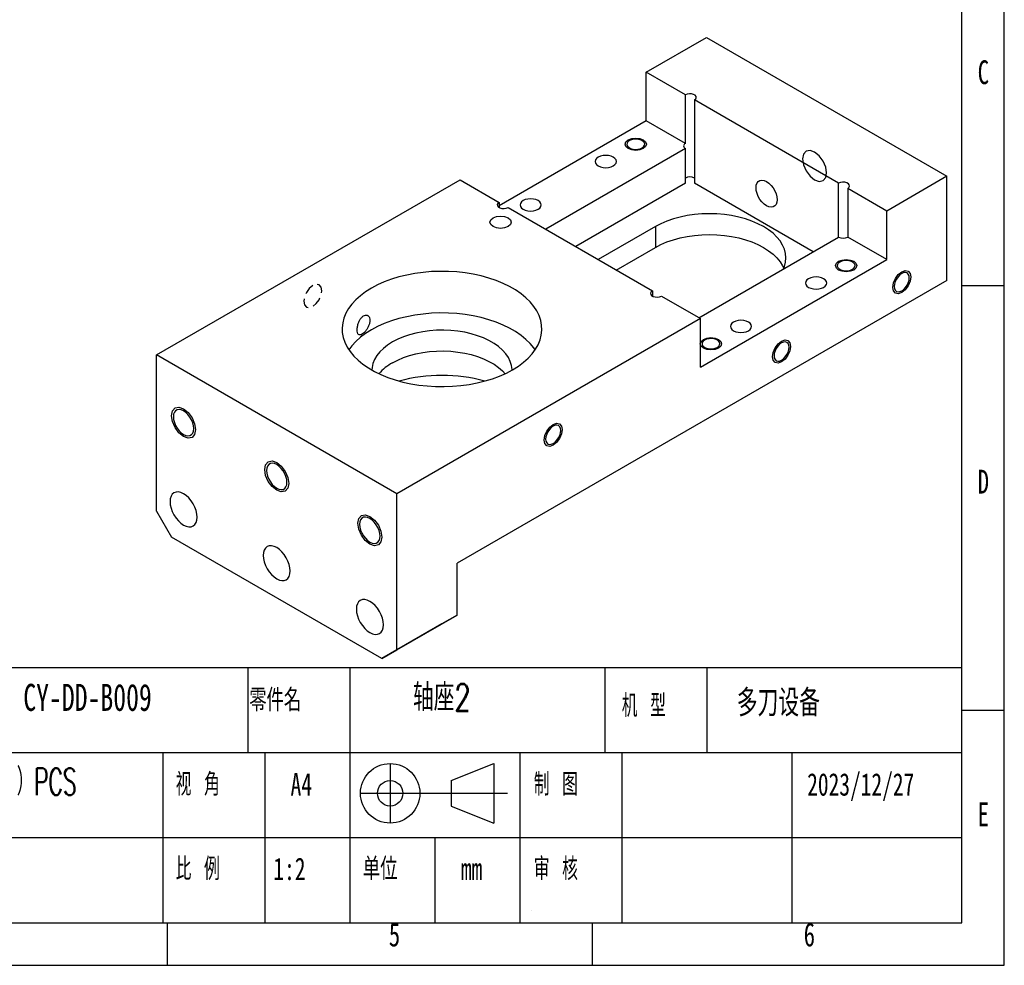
# Model space of a CAD drawing. Extents: x 0 to 297, y 0 to 210.
# Tile 5 of 6: x 181 to 297, y 0 to 111. Entities that reach past the tile are written whole.
import ezdxf

# ---------------------------------------------------------------- set-up
doc = ezdxf.new("R2010")
doc.units = 0
doc.linetypes.add('SLD-实线', pattern=[0])
doc.linetypes.add('SLD-虚线', pattern=[1.905, 1.27, -0.635])
doc.layers.get('0').update_dxf_attribs({"linetype": 'CONTINUOUS'})
doc.layers.add('图框', color=7, linetype='SLD-实线')
doc.styles.add('SLDTEXTSTYLE0', font='TXT', dxfattribs={"width": 0.7})
doc.styles.add('SLDTEXTSTYLE1', font='TXT', dxfattribs={"width": 0.633333, "bigfont": 'bigfont'})
doc.styles.add('SLDTEXTSTYLE2', font='TXT', dxfattribs={"width": 0.7, "bigfont": 'bigfont'})
doc.styles.add('SLDTEXTSTYLE3', font='TXT', dxfattribs={"width": 0.590909, "bigfont": 'bigfont'})

msp = doc.modelspace()

# ---------------------------------------------------------------- linework, layer by layer
at = {"color": 7, "linetype": 'SLD-实线'}
for p, q in [((254.87617052, 105.07460786), (261.94723834, 109.15664842)), ((261.94723834, 109.15664842), (290.23150958, 92.82848619)), ((259.4723646, 102.4212815), (254.87617052, 105.07460786)), ((254.87617052, 99.35882218), (254.87617052, 105.07460786)), ((259.4723646, 96.70549582), (259.4723646, 102.4212815)), ((277.50358752, 92.01207807), (260.53302477, 101.80897542)), ((260.53302477, 101.80897542), (260.53302477, 92.01048567)), ((254.87617052, 99.35882218), (237.55205439, 89.35782281)), ((259.4723646, 96.70549582), (254.87617052, 99.35882218)), ((259.4723646, 96.09318973), (243.03293648, 86.60290988)), ((259.4723646, 92.01048567), (259.4723646, 96.09318973)), ((290.23150958, 92.82848619), (283.16044177, 88.74644563)), ((290.23150958, 80.58037401), (290.23150958, 92.82848619)), ((197.24696786, 71.80597731), (232.95586031, 92.42028213)), ((232.95586031, 92.42028213), (237.55205439, 89.76695577)), ((259.4723646, 92.01048567), (246.56904505, 84.56155785)), ((274.49780903, 83.94878732), (260.53302477, 92.01048567)), ((277.50358752, 85.68398631), (277.50358752, 92.01207807)), ((283.16044177, 88.74644563), (278.56424769, 91.39977199)), ((278.56424769, 91.39977199), (278.56424769, 85.68398631)), ((237.55205439, 89.76695577), (237.55205439, 89.15464968)), ((238.61271456, 89.15464968), (255.58327731, 79.35775234)), ((283.16044177, 83.03065994), (283.16044177, 88.74644563)), ((255.9368307, 86.90793497), (249.22069548, 83.03079264)), ((255.9368307, 86.90793497), (255.9368307, 84.45831254)), ((261.0641594, 76.19370646), (277.50358752, 85.68398631)), ((283.16044177, 83.03065994), (278.56424769, 85.68398631)), ((251.34236063, 81.80598143), (255.9368307, 84.45831254)), ((261.24013156, 70.37633421), (283.16044177, 83.03065994)), ((290.23150958, 80.58037401), (232.60230692, 47.31174345)), ((255.58327731, 79.35775234), (255.58327731, 78.74544626)), ((256.64393748, 78.74544626), (261.24013156, 76.09211989)), ((261.24013156, 76.09211989), (225.53123911, 55.47781507)), ((261.24013156, 70.37633421), (261.24013156, 76.09211989)), ((225.53123911, 55.47781507), (197.24696786, 71.80597731)), ((197.24696786, 53.43380904), (197.24696786, 71.80597731)), ((225.53123911, 37.1056468), (225.53123911, 55.47781507)), ((197.24696786, 53.43380904), (199.01473481, 50.37194687)), ((223.76347215, 36.08480491), (199.01473481, 50.37194687)), ((232.60230692, 41.18768736), (232.60230692, 47.31174345)), ((225.53123911, 37.1056468), (232.60230692, 41.18768736)), ((232.60230692, 41.18768736), (230.83453996, 40.16684547)), ((230.83453996, 40.16684547), (223.76347215, 36.08480491)), ((223.76347215, 36.08480491), (225.53123911, 37.1056468))]:
    msp.add_line(p, q, dxfattribs=at)
at = {"color": 7, "linetype": 'SLD-实线', "flags": 128}
for points in [[(260.53302477, 101.80897542), (260.68242553, 101.93214921), (260.74984071, 102.077393), (260.72713906, 102.22718825), (260.61705872, 102.36346743), (260.43287702, 102.46979327), (260.19680897, 102.53334129), (259.93732788, 102.54644668), (259.68573099, 102.50752872), (259.4723646, 102.4212815)], [(254.52261713, 97.11369987), (254.79358307, 96.87959286), (254.88873366, 96.6034448), (254.79358307, 96.32729675), (254.52261713, 96.09318973), (254.11708795, 95.93676443), (253.63873366, 95.88183516), (253.16037937, 95.93676443), (252.75485018, 96.09318973), (252.48388424, 96.32729675), (252.38873366, 96.6034448), (252.48388424, 96.87959286), (252.75485018, 97.11369987), (253.16037937, 97.27012518), (253.63873366, 97.32505444), (254.11708795, 97.27012518), (254.52261713, 97.11369987)], [(254.38119578, 96.17483054), (254.5602966, 96.31294702), (254.66473787, 96.47459791), (254.68605838, 96.6466872), (254.62253087, 96.81527325), (254.47930196, 96.96669822), (254.26797521, 97.08869456), (254.00567105, 97.17137884), (253.7136398, 97.20805249), (253.4155401, 97.19574443), (253.13552222, 97.13545176), (252.89627154, 97.03205906), (252.71717072, 96.89394258), (252.61272945, 96.7322917), (252.59140894, 96.56020241), (252.65493645, 96.39161636), (252.79816535, 96.24019139), (253.00949211, 96.11819505), (253.27179627, 96.03551076), (253.56382752, 95.99883711), (253.86192721, 96.01114518), (254.14194509, 96.07143784), (254.38119578, 96.17483054)], [(250.98708323, 94.05216945), (251.18573151, 94.2016197), (251.31060703, 94.37565821), (251.35319975, 94.56242452), (251.31060703, 94.74919084), (251.18573151, 94.92322934), (250.98708323, 95.07267959), (250.72819975, 95.1873568), (250.42672356, 95.25944591), (250.10319975, 95.28403416), (249.77967595, 95.25944591), (249.47819975, 95.1873568), (249.21931628, 95.07267959), (249.020668, 94.92322934), (248.89579247, 94.74919084), (248.85319975, 94.56242452), (248.89579247, 94.37565821), (249.020668, 94.2016197), (249.21931628, 94.05216945), (249.47819975, 93.93749224), (249.77967595, 93.86540314), (250.10319975, 93.84081488), (250.42672356, 93.86540314), (250.72819975, 93.93749224), (250.98708323, 94.05216945)], [(274.6751604, 92.41902148), (275.2163565, 92.23090656), (275.6751604, 92.3200523), (275.98172336, 92.67288708), (276.08937396, 93.23569499), (275.98172336, 93.92279364), (275.6751604, 94.62957848), (275.2163565, 95.24844793), (274.6751604, 95.68518473), (274.1339643, 95.87329965), (273.6751604, 95.78415391), (273.36859743, 95.43131913), (273.26094684, 94.86851121), (273.36859743, 94.18141257), (273.6751604, 93.47462772), (274.1339643, 92.85575827), (274.6751604, 92.41902148)], [(270.25574302, 90.07211356), (270.22471789, 89.77205349), (270.13319824, 89.52286053), (269.98577325, 89.33703027), (269.78983542, 89.22388099), (269.55520988, 89.18908649), (269.29366176, 89.2343915), (269.01830615, 89.35752424), (268.74295054, 89.55231031), (268.48140241, 89.80898235), (268.24677688, 90.11466972), (268.05083905, 90.454044), (267.90341406, 90.81008755), (267.81189441, 91.16494684), (267.78086928, 91.50082775), (267.81189441, 91.80088782), (267.90341406, 92.05008078), (268.05083905, 92.23591105), (268.24677688, 92.34906032), (268.48140241, 92.38385482), (268.74295054, 92.33854982), (269.01830615, 92.21541708), (269.29366176, 92.020631), (269.55520988, 91.76395897), (269.78983542, 91.45827159), (269.98577325, 91.11889731), (270.13319824, 90.76285377), (270.22471789, 90.40799447), (270.25574302, 90.07211356)], [(278.56424769, 91.39977199), (278.71364845, 91.52294579), (278.78106363, 91.66818958), (278.75836198, 91.81798482), (278.64828164, 91.954264), (278.46409994, 92.06058984), (278.22803189, 92.12413786), (277.9685508, 92.13724325), (277.71695391, 92.09832529), (277.50358752, 92.01207807)], [(237.55205439, 89.76695577), (237.40265363, 89.64378197), (237.33523845, 89.49853818), (237.3579401, 89.34874293), (237.46802044, 89.21246375), (237.65220214, 89.10613792), (237.88827019, 89.04258989), (238.14775128, 89.02948451), (238.39934817, 89.06840246), (238.61271456, 89.15464968)], [(242.14824846, 88.94961875), (242.34689674, 89.099069), (242.47177227, 89.27310751), (242.51436499, 89.45987382), (242.47177227, 89.64664014), (242.34689674, 89.82067864), (242.14824846, 89.97012889), (241.88936499, 90.0848061), (241.58788879, 90.15689521), (241.26436499, 90.18148346), (240.94084118, 90.15689521), (240.63936499, 90.0848061), (240.38048151, 89.97012889), (240.18183323, 89.82067864), (240.0569577, 89.64664014), (240.01436499, 89.45987382), (240.0569577, 89.27310751), (240.18183323, 89.099069), (240.38048151, 88.94961875), (240.63936499, 88.83494154), (240.94084118, 88.76285244), (241.26436499, 88.73826418), (241.58788879, 88.76285244), (241.88936499, 88.83494154), (242.14824846, 88.94961875)], [(238.61271456, 87.92910861), (238.8836805, 87.6950016), (238.97883108, 87.41885354), (238.8836805, 87.14270549), (238.61271456, 86.90859847), (238.20718537, 86.75217317), (237.72883108, 86.6972439), (237.25047679, 86.75217317), (236.8449476, 86.90859847), (236.57398167, 87.14270549), (236.47883108, 87.41885354), (236.57398167, 87.6950016), (236.8449476, 87.92910861), (237.25047679, 88.08553392), (237.72883108, 88.14046318), (238.20718537, 88.08553392), (238.61271456, 87.92910861)], [(271.01681252, 81.9392508), (271.12785925, 82.22048926), (271.25745427, 82.72484166), (271.30079173, 83.23409847), (271.25745427, 83.74335529), (271.12785925, 84.24770768), (270.91325475, 84.74229847), (270.61570752, 85.22236446), (270.23808311, 85.68328236), (269.78401824, 86.12061329), (269.25788581, 86.5301455), (268.66475276, 86.90793497), (268.01033128, 87.2503434), (267.30092382, 87.55407318), (266.54336236, 87.81619925), (265.74494262, 88.03419719), (264.91335382, 88.20596754), (264.05660463, 88.32985609), (263.18294599, 88.4046697), (262.30079173, 88.42968788), (261.41863746, 88.4046697), (260.54497883, 88.32985609), (259.68822963, 88.20596754), (258.85664084, 88.03419719), (258.0582211, 87.81619925), (257.30065963, 87.55407318), (256.59125217, 87.2503434), (255.9368307, 86.90793497)], [(255.9368307, 84.45831254), (256.59125217, 84.80072096), (257.30065963, 85.10445075), (258.0582211, 85.36657682), (258.85664084, 85.58457475), (259.68822963, 85.75634511), (260.54497883, 85.88023365), (261.41863746, 85.95504726), (262.30079173, 85.98006544), (263.18294599, 85.95504726), (264.05660463, 85.88023365), (264.91335382, 85.75634511), (265.74494262, 85.58457475), (266.54336236, 85.36657682), (267.30092382, 85.10445075), (268.01033128, 84.80072096), (268.66475276, 84.45831254), (269.25788581, 84.08052306), (269.78401824, 83.67099085), (270.23808311, 83.23365993), (270.61570752, 82.77274202), (270.91325475, 82.29267603), (271.04713594, 82.00928725)], [(279.27135448, 82.82655792), (279.54232041, 82.5924509), (279.637471, 82.31630285), (279.54232041, 82.04015479), (279.27135448, 81.80604778), (278.86582529, 81.64962247), (278.387471, 81.59469321), (277.90911671, 81.64962247), (277.50358752, 81.80604778), (277.23262158, 82.04015479), (277.137471, 82.31630285), (277.23262158, 82.5924509), (277.50358752, 82.82655792), (277.90911671, 82.98298322), (278.387471, 83.03791249), (278.86582529, 82.98298322), (279.27135448, 82.82655792)], [(279.12993312, 81.88768859), (279.30903394, 82.02580507), (279.41347521, 82.18745595), (279.43479572, 82.35954524), (279.37126821, 82.52813129), (279.2280393, 82.67955626), (279.01671255, 82.8015526), (278.75440839, 82.88423689), (278.46237714, 82.92091054), (278.16427744, 82.90860247), (277.88425956, 82.84830981), (277.64500888, 82.7449171), (277.46590806, 82.60680062), (277.36146679, 82.44514974), (277.34014628, 82.27306045), (277.40367379, 82.1044744), (277.5469027, 81.95304943), (277.75822945, 81.83105309), (278.02053361, 81.7483688), (278.31256486, 81.71169515), (278.61066455, 81.72400322), (278.89068244, 81.78429589), (279.12993312, 81.88768859)], [(239.14304464, 70.07111007), (239.81772358, 70.49515208), (240.42767847, 70.95069702), (240.96851458, 71.43446267), (241.43633517, 71.94296349), (241.82776959, 72.47253571), (242.13999753, 73.01936376), (242.37076939, 73.57950774), (242.51842246, 74.14893178), (242.58189288, 74.72353318), (242.56072336, 75.29917192), (242.45506641, 75.8717005), (242.26568331, 76.43699386), (241.99393855, 76.99097903), (241.64179008, 77.52966455), (241.21177512, 78.04916916), (240.70699194, 78.54574983), (240.13107752, 79.01582868), (239.48818134, 79.45601878), (238.78293546, 79.86314855), (238.02042122, 80.23428462), (237.20613254, 80.56675294), (236.34593639, 80.85815807), (235.4460305, 81.10640042), (234.51289871, 81.30969141), (233.55326427, 81.46656631), (232.57404136, 81.57589485), (231.58228529, 81.63688931), (230.58514171, 81.64911021), (229.58979505, 81.61246952), (228.6034168, 81.52723122), (227.63311384, 81.39400946), (226.68587724, 81.2137641), (225.76853184, 80.98779383), (224.88768715, 80.71772675), (224.04968967, 80.40550871), (223.26057719, 80.05338924), (222.52603529, 79.66390538), (221.85135635, 79.23986337), (221.24140146, 78.78431843), (220.70056534, 78.30055278), (220.23274475, 77.79205197), (219.84131034, 77.26247974), (219.5290824, 76.71565169), (219.29831054, 76.15550771), (219.15065747, 75.58608367), (219.08718705, 75.01148227), (219.10835657, 74.43584354), (219.21401352, 73.86331495), (219.40339662, 73.29802159), (219.67514137, 72.74403642), (220.02728985, 72.20535091), (220.45730481, 71.68584629), (220.96208799, 71.18926563), (221.53800241, 70.71918678), (222.18089859, 70.27899667), (222.88614446, 69.8718669), (223.64865871, 69.50073083), (224.46294739, 69.16826251), (225.32314354, 68.87685739), (226.22304943, 68.62861503), (227.15618121, 68.42532405), (228.11581566, 68.26844914), (229.09503857, 68.1591206), (230.08679463, 68.09812614), (231.08393822, 68.08590524), (232.07928488, 68.12254593), (233.06566313, 68.20778423), (234.03596609, 68.34100599), (234.98320269, 68.52125135), (235.90054809, 68.74722162), (236.78139278, 69.0172887), (237.61939026, 69.32950674), (238.40850274, 69.68162621), (239.14304464, 70.07111007)], [(284.92820872, 79.15192521), (284.52231165, 79.01083902), (284.17820872, 79.07769833), (283.9482865, 79.34232441), (283.86754855, 79.76443035), (283.9482865, 80.27975433), (284.17820872, 80.80984296), (284.52231165, 81.27399505), (284.92820872, 81.60154765), (285.3341058, 81.74263384), (285.67820872, 81.67577453), (285.90813095, 81.41114845), (285.9888689, 80.98904251), (285.90813095, 80.47371853), (285.67820872, 79.9436299), (285.3341058, 79.47947781), (284.92820872, 79.15192521)], [(284.92820872, 79.35606042), (285.1569746, 79.52290284), (285.37015046, 79.74793261), (285.55320872, 80.01581432), (285.69367427, 80.30829228), (285.7819746, 80.60543459), (285.8120922, 80.8869915), (285.7819746, 81.13377537), (285.69367427, 81.32896829), (285.55320872, 81.45926818), (285.37015046, 81.51579532), (285.1569746, 81.49469748), (284.92820872, 81.39741244), (284.69944285, 81.23057002), (284.48626699, 81.00554025), (284.30320872, 80.73765854), (284.16274318, 80.44518058), (284.07444285, 80.14803827), (284.04432525, 79.86648136), (284.07444285, 79.61969749), (284.16274318, 79.42450457), (284.30320872, 79.29420468), (284.48626699, 79.23767754), (284.69944285, 79.25877538), (284.92820872, 79.35606042)], [(275.73582057, 79.7650275), (275.93446885, 79.91447775), (276.05934438, 80.08851625), (276.10193709, 80.27528257), (276.05934438, 80.46204888), (275.93446885, 80.63608739), (275.73582057, 80.78553764), (275.47693709, 80.90021485), (275.1754609, 80.97230395), (274.85193709, 80.99689221), (274.52841329, 80.97230395), (274.22693709, 80.90021485), (273.96805362, 80.78553764), (273.76940534, 80.63608739), (273.64452981, 80.46204888), (273.60193709, 80.27528257), (273.64452981, 80.08851625), (273.76940534, 79.91447775), (273.96805362, 79.7650275), (274.22693709, 79.65035029), (274.52841329, 79.57826118), (274.85193709, 79.55367293), (275.1754609, 79.57826118), (275.47693709, 79.65035029), (275.73582057, 79.7650275)], [(255.58327731, 79.35775234), (255.43387655, 79.23457855), (255.36646137, 79.08933475), (255.38916302, 78.93953951), (255.49924336, 78.80326033), (255.68342506, 78.69693449), (255.91949311, 78.63338647), (256.1789742, 78.62028108), (256.43057109, 78.65919904), (256.64393748, 78.74544626)], [(241.79157643, 72.41788529), (241.64179008, 72.63041967), (241.21177512, 73.14992429), (240.70699194, 73.64650496), (240.13107752, 74.11658381), (239.48818134, 74.55677391), (238.78293546, 74.96390368), (238.02042122, 75.33503975), (237.20613254, 75.66750807), (236.34593639, 75.95891319), (235.4460305, 76.20715555), (234.51289871, 76.41044654), (233.55326427, 76.56732144), (232.57404136, 76.67664998), (231.58228529, 76.73764444), (230.58514171, 76.74986534), (229.58979505, 76.71322465), (228.6034168, 76.62798635), (227.63311384, 76.49476459), (226.68587724, 76.31451923), (225.76853184, 76.08854896), (224.88768715, 75.81848188), (224.04968967, 75.50626384), (223.26057719, 75.15414437), (222.52603529, 74.76466051), (221.85135635, 74.3406185), (221.24140146, 73.88507356), (220.70056534, 73.40130791), (220.23274475, 72.89280709), (219.8775035, 72.41788529)], [(266.8969858, 74.6624768), (267.09563408, 74.81192705), (267.22050961, 74.98596555), (267.26310233, 75.17273187), (267.22050961, 75.35949819), (267.09563408, 75.53353669), (266.8969858, 75.68298694), (266.63810233, 75.79766415), (266.33662613, 75.86975326), (266.01310233, 75.89434151), (265.68957852, 75.86975326), (265.38810233, 75.79766415), (265.12921885, 75.68298694), (264.93057057, 75.53353669), (264.80569505, 75.35949819), (264.76310233, 75.17273187), (264.80569505, 74.98596555), (264.93057057, 74.81192705), (265.12921885, 74.6624768), (265.38810233, 74.54779959), (265.68957852, 74.47571048), (266.01310233, 74.45112223), (266.33662613, 74.47571048), (266.63810233, 74.54779959), (266.8969858, 74.6624768)], [(239.08367863, 70.03708194), (239.08189234, 70.08891304), (239.01843417, 70.56996603), (238.87099819, 71.04484474), (238.64109726, 71.50867625), (238.33109049, 71.95670104), (237.94415897, 72.38432177), (237.48427314, 72.78715046), (236.95615204, 73.16105355), (236.36521493, 73.50219429), (235.7175256, 73.8070721), (235.01973023, 74.07255854), (234.27898915, 74.29592936), (233.50290336, 74.47489245), (232.69943655, 74.60761143), (231.87683337, 74.69272442), (231.04353486, 74.72935804), (230.20809177, 74.71713637), (229.37907689, 74.65618484), (228.56499703, 74.54712889), (227.77420576, 74.39108757), (227.01481765, 74.18966209), (226.29462506, 73.94491933), (225.62101815, 73.65937071), (225.00090902, 73.33594632), (224.44066084, 72.97796494), (223.94602251, 72.58909994), (223.52206969, 72.17334161), (223.17315272, 71.73495619), (222.90285194, 71.2784421), (222.71394102, 70.8084838), (222.60835843, 70.3299037), (222.5854013, 70.03708194)], [(263.3614519, 73.64196666), (263.63241784, 73.40785964), (263.72756842, 73.13171159), (263.63241784, 72.85556353), (263.3614519, 72.62145652), (262.95592271, 72.46503121), (262.47756842, 72.41010195), (261.99921413, 72.46503121), (261.59368495, 72.62145652), (261.32271901, 72.85556353), (261.22756842, 73.13171159), (261.32271901, 73.40785964), (261.59368495, 73.64196666), (261.99921413, 73.79839196), (262.47756842, 73.85332123), (262.95592271, 73.79839196), (263.3614519, 73.64196666)], [(263.22003054, 72.70309733), (263.39913136, 72.84121381), (263.50357263, 73.00286469), (263.52489314, 73.17495398), (263.46136563, 73.34354003), (263.31813673, 73.494965), (263.10680997, 73.61696134), (262.84450581, 73.69964563), (262.55247456, 73.73631928), (262.25437487, 73.72401121), (261.97435699, 73.66371855), (261.7351063, 73.56032585), (261.55600548, 73.42220937), (261.45156421, 73.26055848), (261.4302437, 73.08846919), (261.49377121, 72.91988314), (261.63700012, 72.76845817), (261.84832687, 72.64646184), (262.11063103, 72.56377755), (262.40266228, 72.5271039), (262.70076198, 72.53941197), (262.98077986, 72.59970463), (263.22003054, 72.70309733)], [(270.7860731, 70.98784409), (270.38017603, 70.8467579), (270.0360731, 70.91361721), (269.80615088, 71.17824329), (269.72541293, 71.60034923), (269.80615088, 72.11567321), (270.0360731, 72.64576185), (270.38017603, 73.10991393), (270.7860731, 73.43746653), (271.19197018, 73.57855272), (271.5360731, 73.51169341), (271.76599532, 73.24706733), (271.84673327, 72.8249614), (271.76599532, 72.30963741), (271.5360731, 71.77954878), (271.19197018, 71.31539669), (270.7860731, 70.98784409)], [(270.7860731, 71.1919793), (271.01483898, 71.35882172), (271.22801484, 71.58385149), (271.4110731, 71.8517332), (271.55153865, 72.14421116), (271.63983898, 72.44135347), (271.66995658, 72.72291038), (271.63983898, 72.96969425), (271.55153865, 73.16488717), (271.4110731, 73.29518706), (271.22801484, 73.3517142), (271.01483898, 73.33061636), (270.7860731, 73.23333133), (270.55730722, 73.0664889), (270.34413136, 72.84145913), (270.1610731, 72.57357742), (270.02060756, 72.28109947), (269.93230722, 71.98395715), (269.90218962, 71.70240024), (269.93230722, 71.45561637), (270.02060756, 71.26042345), (270.1610731, 71.13012356), (270.34413136, 71.07359642), (270.55730722, 71.09469426), (270.7860731, 71.1919793)], [(225.00090902, 70.88632388), (225.62101815, 71.20974827), (226.29462506, 71.4952969), (227.01481765, 71.74003965), (227.77420576, 71.94146513), (228.56499703, 72.09750645), (229.37907689, 72.20656241), (230.20809177, 72.26751394), (231.04353486, 72.2797356), (231.87683337, 72.24310198), (232.69943655, 72.157989), (233.50290336, 72.02527002), (234.27898915, 71.84630692), (235.01973023, 71.62293611), (235.7175256, 71.35744967), (236.36521493, 71.05257185), (236.95615204, 70.71143111), (237.48427314, 70.33752802), (237.94415897, 69.93469933), (238.25006842, 69.60587184)], [(200.42894837, 65.47808459), (200.97014447, 65.04134779), (201.42894837, 64.42247834), (201.73551134, 63.7156935), (201.84316194, 63.02859485), (201.73551134, 62.46578694), (201.42894837, 62.11295216), (200.97014447, 62.02380642), (200.42894837, 62.21192134), (199.88775227, 62.64865814), (199.42894837, 63.26752759), (199.12238541, 63.97431243), (199.01473481, 64.66141108), (199.12238541, 65.22421899), (199.42894837, 65.57705377), (199.88775227, 65.66619951), (200.42894837, 65.47808459)], [(200.42894837, 65.23312235), (200.16146007, 65.35273701), (199.90738475, 65.39674759), (199.6794628, 65.36294721), (199.48912319, 65.25303077), (199.34591034, 65.07250994), (199.25700554, 64.83043678), (199.22686685, 64.53894986), (199.25700554, 64.21266554), (199.34591034, 63.86794509), (199.48912319, 63.52207422), (199.6794628, 63.19239634), (199.90738475, 62.89544289), (200.16146007, 62.64610435), (200.42894837, 62.45688359), (200.69643668, 62.33726893), (200.950512, 62.29325835), (201.17843395, 62.32705872), (201.36877356, 62.43697516), (201.51198641, 62.61749599), (201.60089121, 62.85956915), (201.6310299, 63.15105607), (201.60089121, 63.47734039), (201.51198641, 63.82206084), (201.36877356, 64.16793171), (201.17843395, 64.49760959), (200.950512, 64.79456304), (200.69643668, 65.04390158), (200.42894837, 65.23312235)], [(243.91601542, 61.19187565), (243.51011834, 61.05078946), (243.16601542, 61.11764877), (242.93609319, 61.38227485), (242.85535524, 61.80438079), (242.93609319, 62.31970477), (243.16601542, 62.8497934), (243.51011834, 63.31394549), (243.91601542, 63.64149809), (244.32191249, 63.78258428), (244.66601542, 63.71572497), (244.89593764, 63.45109889), (244.97667559, 63.02899295), (244.89593764, 62.51366897), (244.66601542, 61.98358034), (244.32191249, 61.51942825), (243.91601542, 61.19187565)], [(243.91601542, 61.39601086), (244.14478129, 61.56285328), (244.35795715, 61.78788305), (244.54101542, 62.05576476), (244.68148096, 62.34824272), (244.76978129, 62.64538503), (244.79989889, 62.92694194), (244.76978129, 63.17372581), (244.68148096, 63.36891873), (244.54101542, 63.49921862), (244.35795715, 63.55574576), (244.14478129, 63.53464792), (243.91601542, 63.43736289), (243.68724954, 63.27052046), (243.47407368, 63.04549069), (243.29101542, 62.77760898), (243.15054987, 62.48513102), (243.06224954, 62.18798871), (243.03213194, 61.9064318), (243.06224954, 61.65964793), (243.15054987, 61.46445501), (243.29101542, 61.33415512), (243.47407368, 61.27762798), (243.68724954, 61.29872582), (243.91601542, 61.39601086)], [(211.38910348, 59.15092172), (211.93029958, 58.71418493), (212.38910348, 58.09531548), (212.69566645, 57.38853064), (212.80331704, 56.70143199), (212.69566645, 56.13862407), (212.38910348, 55.7857893), (211.93029958, 55.69664355), (211.38910348, 55.88475848), (210.84790738, 56.32149527), (210.38910348, 56.94036472), (210.08254052, 57.64714956), (209.97488992, 58.33424821), (210.08254052, 58.89705612), (210.38910348, 59.2498909), (210.84790738, 59.33903664), (211.38910348, 59.15092172)], [(211.38910348, 58.90595948), (211.12161518, 59.02557414), (210.86753985, 59.06958472), (210.63961791, 59.03578434), (210.4492783, 58.92586791), (210.30606545, 58.74534707), (210.21716065, 58.50327392), (210.18702195, 58.21178699), (210.21716065, 57.88550268), (210.30606545, 57.54078222), (210.4492783, 57.19491135), (210.63961791, 56.86523348), (210.86753985, 56.56828003), (211.12161518, 56.31894148), (211.38910348, 56.12972072), (211.65659179, 56.01010606), (211.91066711, 55.96609548), (212.13858906, 55.99989585), (212.32892866, 56.10981229), (212.47214152, 56.29033312), (212.56104632, 56.53240628), (212.59118501, 56.8238932), (212.56104632, 57.15017752), (212.47214152, 57.49489798), (212.32892866, 57.84076885), (212.13858906, 58.17044672), (211.91066711, 58.46740017), (211.65659179, 58.71673872), (211.38910348, 58.90595948)], [(200.42894837, 55.47545964), (200.11856157, 55.61934052), (199.82010276, 55.68708893), (199.54504155, 55.67610133), (199.30394837, 55.58679997), (199.10608832, 55.42261665), (198.95906504, 55.18986085), (198.86852855, 54.89747723), (198.83795812, 54.55670194), (198.86852855, 54.18063079), (198.95906504, 53.78371596), (199.10608832, 53.38121069), (199.30394837, 52.98858302), (199.54504155, 52.6209214), (199.82010276, 52.29235488), (200.11856157, 52.01551008), (200.42894837, 51.80102599), (200.73933517, 51.65714511), (201.03779399, 51.5893967), (201.3128552, 51.6003843), (201.55394837, 51.68968566), (201.75180843, 51.85386898), (201.89883171, 52.08662479), (201.9893682, 52.3790084), (202.01993863, 52.71978369), (201.9893682, 53.09585485), (201.89883171, 53.49276967), (201.75180843, 53.89527494), (201.55394837, 54.28790262), (201.3128552, 54.65556423), (201.03779399, 54.98413075), (200.73933517, 55.26097555), (200.42894837, 55.47545964)], [(222.34925859, 52.82375886), (222.89045469, 52.38702206), (223.34925859, 51.76815261), (223.65582155, 51.06136777), (223.76347215, 50.37426912), (223.65582155, 49.81146121), (223.34925859, 49.45862643), (222.89045469, 49.36948069), (222.34925859, 49.55759561), (221.80806249, 49.9943324), (221.34925859, 50.61320185), (221.04269563, 51.3199867), (220.93504503, 52.00708534), (221.04269563, 52.56989326), (221.34925859, 52.92272803), (221.80806249, 53.01187378), (222.34925859, 52.82375886)], [(222.34925859, 52.57879661), (222.08177029, 52.69841127), (221.82769496, 52.74242185), (221.59977302, 52.70862148), (221.40943341, 52.59870504), (221.26622056, 52.41818421), (221.17731576, 52.17611105), (221.14717706, 51.88462413), (221.17731576, 51.55833981), (221.26622056, 51.21361935), (221.40943341, 50.86774848), (221.59977302, 50.53807061), (221.82769496, 50.24111716), (222.08177029, 49.99177861), (222.34925859, 49.80255785), (222.61674689, 49.68294319), (222.87082222, 49.63893261), (223.09874416, 49.67273299), (223.28908377, 49.78264943), (223.43229662, 49.96317026), (223.52120142, 50.20524341), (223.55134012, 50.49673034), (223.52120142, 50.82301466), (223.43229662, 51.16773511), (223.28908377, 51.51360598), (223.09874416, 51.84328385), (222.87082222, 52.14023731), (222.61674689, 52.38957585), (222.34925859, 52.57879661)], [(211.38910348, 49.14829678), (211.07871668, 49.29217766), (210.78025787, 49.35992606), (210.50519665, 49.34893846), (210.26410348, 49.2596371), (210.06624343, 49.09545378), (209.91922015, 48.86269798), (209.82868366, 48.57031436), (209.79811322, 48.22953908), (209.82868366, 47.85346792), (209.91922015, 47.4565531), (210.06624343, 47.05404782), (210.26410348, 46.66142015), (210.50519665, 46.29375854), (210.78025787, 45.96519202), (211.07871668, 45.68834722), (211.38910348, 45.47386312), (211.69949028, 45.32998224), (211.99794909, 45.26223384), (212.27301031, 45.27322144), (212.51410348, 45.3625228), (212.71196353, 45.52670612), (212.85898682, 45.75946192), (212.94952331, 46.05184554), (212.98009374, 46.39262082), (212.94952331, 46.76869198), (212.85898682, 47.1656068), (212.71196353, 47.56811208), (212.51410348, 47.96073975), (212.27301031, 48.32840136), (211.99794909, 48.65696788), (211.69949028, 48.93381268), (211.38910348, 49.14829678)], [(222.34925859, 42.82113391), (222.03887179, 42.96501479), (221.74041298, 43.0327632), (221.46535176, 43.0217756), (221.22425859, 42.93247424), (221.02639854, 42.76829092), (220.87937525, 42.53553511), (220.78883876, 42.2431515), (220.75826833, 41.90237621), (220.78883876, 41.52630505), (220.87937525, 41.12939023), (221.02639854, 40.72688496), (221.22425859, 40.33425728), (221.46535176, 39.96659567), (221.74041298, 39.63802915), (222.03887179, 39.36118435), (222.34925859, 39.14670026), (222.65964539, 39.00281938), (222.9581042, 38.93507097), (223.23316542, 38.94605857), (223.47425859, 39.03535993), (223.67211864, 39.19954325), (223.81914193, 39.43229905), (223.90967842, 39.72468267), (223.94024885, 40.06545796), (223.90967842, 40.44152912), (223.81914193, 40.83844394), (223.67211864, 41.24094921), (223.47425859, 41.63357688), (223.23316542, 42.0012385), (222.9581042, 42.32980502), (222.65964539, 42.60664982), (222.34925859, 42.82113391)]]:
    msp.add_lwpolyline(points, dxfattribs=at)
at = {"color": 7, "linetype": 'SLD-虚线', "flags": 128}
msp.add_lwpolyline([(215.63174417, 79.96966032), (215.22584709, 79.64210773), (214.88174417, 79.17795564), (214.65182195, 78.64786701), (214.571084, 78.13254302), (214.65182195, 77.71043709), (214.88174417, 77.445811), (215.22584709, 77.3789517), (215.63174417, 77.52003789), (216.03764124, 77.84759049), (216.38174417, 78.31174257), (216.61166639, 78.8418312), (216.69240434, 79.35715519), (216.61166639, 79.77926113), (216.38174417, 80.04388721), (216.03764124, 80.11074652), (215.63174417, 79.96966032)], dxfattribs=at)
at = {"color": 7, "linetype": 'SLD-实线'}
for centre, radius, start, end in [((259.58855987, 96.39934277), 0.32746149, 110.7834207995, 249.2165792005), ((260.00269469, 91.64027307), 1.11650928, 61.6413393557, 118.3586606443), ((278.03391761, 86.70751962), 1.15276643, 242.6096722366, 297.3903277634), ((227.82216588, 65.7835027), 5.83080392, 118.9374063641, 139.0388198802), ((230.83453996, 49.86743211), 19.54047181, 75.0155643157, 104.9844356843)]:
    msp.add_arc(centre, radius, start, end, dxfattribs=at)
for points, knots in [([(220.99803927, 75.6022363), (221.04582916, 75.71876415), (221.10047702, 75.82811008), (221.19346075, 75.98128987), (221.22630263, 76.03038171), (221.29373283, 76.12161664), (221.32857398, 76.16419726), (221.40061698, 76.243209), (221.43813854, 76.27988401), (221.51357395, 76.34483964), (221.55158144, 76.37330352), (221.66645742, 76.44678461), (221.74497653, 76.47980686), (221.89366521, 76.5090116), (221.96607412, 76.50566297), (222.06301087, 76.47426583), (222.09353749, 76.45951384), (222.15080119, 76.42140007), (222.17760123, 76.39785677), (222.22542678, 76.34366732), (222.24670395, 76.31290295), (222.28386394, 76.24413515), (222.29984233, 76.20575897), (222.3380855, 76.08244928), (222.35111666, 75.98939656), (222.35116209, 75.7838054), (222.33828117, 75.67565661), (222.28722682, 75.44849866), (222.24976232, 75.33338994), (222.17793883, 75.16199666), (222.15115595, 75.10466801), (222.09406404, 74.99371912), (222.06357704, 74.9396228), (221.99889895, 74.83409224), (221.96439123, 74.78224072), (221.89350171, 74.6838464), (221.85713794, 74.63723764), (221.74554975, 74.50490813), (221.66704932, 74.42618236), (221.51387209, 74.29859544), (221.43695779, 74.24784018), (221.32907655, 74.19649345), (221.29418937, 74.18332241), (221.22649, 74.16499689), (221.19358592, 74.15990743), (221.10096832, 74.15739735), (221.04582854, 74.17223786), (220.99803927, 74.20431645)], [0, 0, 0, 0, 0.0625, 0.0625, 0.09375, 0.09375, 0.125, 0.125, 0.15625, 0.15625, 0.1875, 0.1875, 0.25, 0.25, 0.3125, 0.3125, 0.34375, 0.34375, 0.375, 0.375, 0.40625, 0.40625, 0.4375, 0.4375, 0.5, 0.5, 0.5625, 0.5625, 0.625, 0.625, 0.65625, 0.65625, 0.6875, 0.6875, 0.71875, 0.71875, 0.75, 0.75, 0.8125, 0.8125, 0.875, 0.875, 0.90625, 0.90625, 0.9375, 0.9375, 1, 1, 1, 1]), ([(220.99803927, 74.20431645), (220.95293441, 74.26816993), (220.91908508, 74.34891104), (220.87283115, 74.5450028), (220.86149035, 74.65581945), (220.86145474, 74.84109147), (220.86438806, 74.90612223), (220.87590492, 75.03844091), (220.88447373, 75.1062343), (220.90732168, 75.24503696), (220.92175499, 75.31664174), (220.95595606, 75.45964179), (220.97566344, 75.53101956), (220.99803927, 75.6022363)], [0, 0, 0, 0, 0.25, 0.25, 0.5, 0.5, 0.625, 0.625, 0.75, 0.75, 0.875, 0.875, 1, 1, 1, 1])]:
    msp.add_open_spline(points, degree=3, knots=knots, dxfattribs=at)
at = {"layer": '图框'}
for p, q in [((296.99342736, -0.00062014), (296.99342736, 209.99937986)), ((291.99342736, 79.99937986), (296.99342736, 79.99937986)), ((291.99342736, 34.99937986), (113.99342736, 34.99937986)), ((207.99342736, 34.99937986), (207.99342736, 24.99937986)), ((219.99342736, 34.99937986), (219.99342736, 24.99937986)), ((249.99342736, 34.99937986), (249.99342736, 24.99937986)), ((261.99342736, 34.99937986), (261.99342736, 24.99937986)), ((291.99342736, 29.99937986), (296.99342736, 29.99937986)), ((291.99342736, 24.99937986), (113.99342736, 24.99937986)), ((197.99342736, 24.99937986), (197.99342736, 4.99937986)), ((209.99342736, 24.99937986), (209.99342736, 4.99937986)), ((219.99342736, 24.99937986), (219.99342736, 4.99937986)), ((239.99342736, 24.99937986), (239.99342736, 4.99937986)), ((251.99342736, 24.99937986), (251.99342736, 4.99937986)), ((271.99342736, 24.99937986), (271.99342736, 4.99937986)), ((224.73773209, 23.73699897), (224.73773209, 16.73699897)), ((231.92436187, 21.73699897), (236.92436187, 23.73699897)), ((236.92436187, 23.73699897), (236.92436187, 16.73699897)), ((231.92436187, 21.73699897), (231.92436187, 18.73699897)), ((221.18721314, 20.23699897), (238.53075455, 20.23699897)), ((231.92436187, 18.73699897), (236.92436187, 16.73699897)), ((291.99342736, 14.99937986), (113.99342736, 14.99937986)), ((229.99342736, 14.99937986), (229.99342736, 4.99937986)), ((241.41810012, 6.44035965), (241.41810573, 6.43002782)), ((198.49342736, 4.99937986), (198.49342736, -0.00062014)), ((248.49342736, 4.99937986), (248.49342736, -0.00062014)), ((-0.00657264, -0.00062014), (296.99342736, -0.00062014))]:
    msp.add_line(p, q, dxfattribs=at)
at = {"layer": '图框', "linetype": 'SLD-实线'}
for p, q in [((291.99342736, 4.99937986), (291.99342736, 204.99937986)), ((4.99342736, 4.99937986), (291.99342736, 4.99937986))]:
    msp.add_line(p, q, dxfattribs=at)
at = {"layer": '图框'}
for radius in [3.5, 1.5]:
    msp.add_circle((224.73773209, 20.23699897), radius, dxfattribs=at)

# ---------------------------------------------------------------- texts
at = {"layer": '图框', "attachment_point": 1}
for s, insert, char_height, style in [('C', (293.86164369, 106.47833149), 2.8, 'SLDTEXTSTYLE0'), ('D', (293.86164369, 58.30483857), 2.8, 'SLDTEXTSTYLE0'), ('CY-DD-B009', (181.57394998, 33.10934961), 3.175, 'SLDTEXTSTYLE0'), ('零件名', (208.15591523, 32.52081007), 2.645833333, 'SLDTEXTSTYLE2'), ('轴座2', (227.41426281, 33.10396812), 3.175, 'SLDTEXTSTYLE2'), ('多刀设备', (265.52345386, 32.4569527), 3.175, 'SLDTEXTSTYLE2'), ('机 型', (251.99174267, 31.87379465), 2.645833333, 'SLDTEXTSTYLE1'), ('（      ）PCS', (168.6984581, 23.19077032), 3.175, 'SLDTEXTSTYLE3'), ('视 角', (199.50819743, 22.60761238), 2.645833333, 'SLDTEXTSTYLE1'), ('A4', (213.02112199, 22.60761238), 2.645833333, 'SLDTEXTSTYLE0'), ('制 图', (241.6373975, 22.60761238), 2.645833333, 'SLDTEXTSTYLE1'), ('2023/12/27', (273.80133306, 22.6076125), 2.645833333, 'SLDTEXTSTYLE0'), ('E', (293.86164369, 19.1674334), 2.8, 'SLDTEXTSTYLE0'), ('比 例', (199.50819743, 12.66618301), 2.645833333, 'SLDTEXTSTYLE1'), ('单位', (221.52456829, 12.66618301), 2.645833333, 'SLDTEXTSTYLE2'), ('审 核', (241.6373975, 12.66618301), 2.645833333, 'SLDTEXTSTYLE1'), ('1:2', (211.00004115, 12.66618313), 2.645833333, 'SLDTEXTSTYLE0'), ('mm', (233.05870789, 12.66618301), 2.645833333, 'SLDTEXTSTYLE0'), ('5', (224.57977654, 5.0228507), 2.8, 'SLDTEXTSTYLE0'), ('6', (273.39066964, 5.0228507), 2.8, 'SLDTEXTSTYLE0')]:
    msp.add_mtext(s, dxfattribs=dict(at, insert=insert, char_height=char_height, style=style))

doc.saveas('drawing.dxf')
